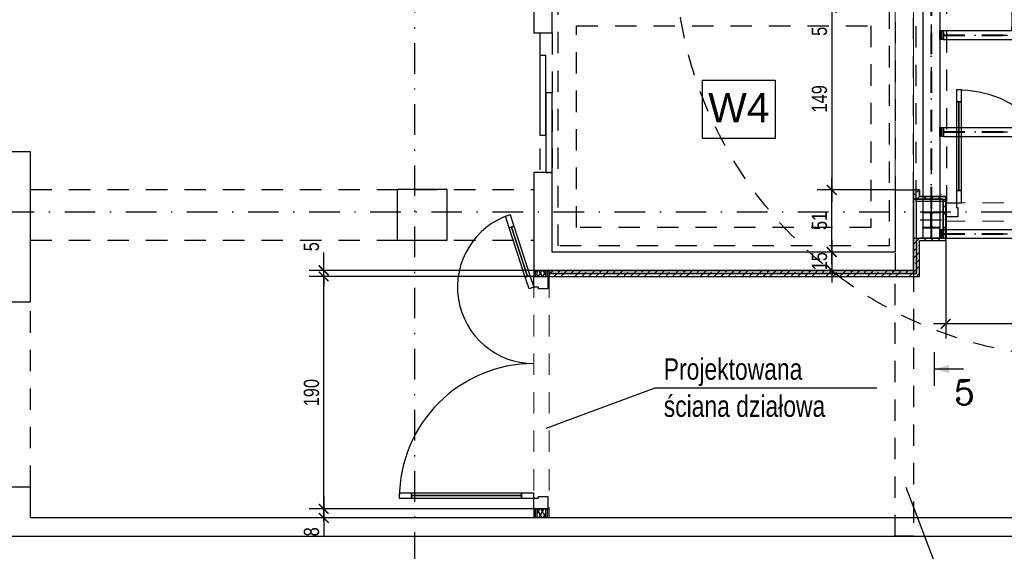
# Model space of a CAD drawing. Header units: metres. Extents: x -1979 to 4221, y -1333 to 1683.
# Tile 6 of 17: x -408 to 397, y -320 to 115. Entities that reach past the tile are written whole.
import ezdxf
from ezdxf.enums import TextEntityAlignment as Align

# ---------------------------------------------------------------- set-up
doc = ezdxf.new("R2010")
doc.units = ezdxf.units.M
doc.header["$LTSCALE"] = 50
doc.header["$MEASUREMENT"] = 0
for name, pattern in [('DO', [1, 0.5, -0.24, 0.02, -0.24]), ('DP', [0.63, 0.35, -0.28]), ('MO', [0.7, 0.35, -0.17, 0.01, -0.17])]:
    doc.linetypes.add(name, pattern=pattern)
for name, color, linetype in [('A_opis', 7, 'Continuous'), ('A_ściany proj', 7, 'Continuous'), ('BS_lpd', 1, 'DP'), ('BS_odn', 1, 'Continuous'), ('BS_osm', 1, 'MO'), ('BS_prg', 3, 'Continuous'), ('BS_txc', 1, 'Continuous'), ('BZ_odn', 1, 'Continuous'), ('BZ_osd', 1, 'DO'), ('BZ_txg', 3, 'Continuous'), ('BZ_txs', 2, 'Continuous'), ('BZ_wis', 2, 'Continuous'), ('BZ_wym', 1, 'Continuous'), ('K3_projektowane nadproza', 150, 'DP'), ('k3_projektowane sciany', 2, 'Continuous'), ('k3_sciany istn', 1, 'DP')]:
    doc.layers.add(name, color=color, linetype=linetype)
doc.layers.add('OTWORY', color=6, linetype='Continuous', lineweight=30)
doc.styles.add('BIKTS', font='bikromsw.shx', dxfattribs={"width": 0.85})
doc.styles.add('BIKWYM', font='bikromsw.shx', dxfattribs={"width": 0.8})
doc.styles.add('GENERATED_STYLE_1', font='arial.ttf')
doc.styles.add('ROMANC', font='ROMANC.SHX', dxfattribs={"width": 0.9})
doc.dimstyles.new('BS_BGR_50', dxfattribs={"dimscale": 0.5, "dimtxt": 25, "dimasz": 1.666667, "dimexe": 0, "dimexo": 0, "dimgap": 0, "dimtad": 0, "dimdec": 1, "dimrnd": 0.5, "dimzin": 9, "dimdsep": 46, "dimtxsty": 'BIKWYM', "dimblk": 'NONE', "dimcen": 0, "dimse1": 1, "dimse2": 1, "dimclrd": 256, "dimclre": 256, "dimclrt": 7, "dimadec": 0, "dimazin": 0, "dimtfac": 0.033333, "dimtdec": 1, "dimtmove": 0, "dimatfit": 3, "dimldrblk": 'NONE', "dimfxl": 1, "dimtvp": 0.8, "dimtolj": 1, "dimarcsym": 0})
doc.dimstyles.new('BZ_BGR_50', dxfattribs={"dimscale": 0.5, "dimtxt": 25, "dimasz": 1.666667, "dimexe": 0, "dimexo": 0, "dimgap": 0, "dimtad": 0, "dimdec": 1, "dimrnd": 0.5, "dimzin": 9, "dimdsep": 46, "dimtxsty": 'BIKWYM', "dimblk": 'NONE', "dimcen": 0, "dimse1": 1, "dimse2": 1, "dimclrd": 256, "dimclre": 256, "dimclrt": 7, "dimadec": 0, "dimazin": 0, "dimtfac": 0.033333, "dimtdec": 1, "dimtmove": 0, "dimatfit": 3, "dimldrblk": 'NONE', "dimfxl": 1, "dimtvp": 0.8, "dimtolj": 1, "dimarcsym": 0})
doc.dimstyles.new('BZ_KP_50', dxfattribs={"dimscale": 0.5, "dimtxt": 25, "dimasz": 16, "dimexe": 24, "dimexo": 0, "dimgap": 0, "dimtad": 0, "dimdec": 1, "dimrnd": 0.5, "dimzin": 9, "dimdsep": 46, "dimtxsty": 'BIKWYM', "dimblk": 'ARCHTICK', "dimblk1": 'ARCHTICK', "dimblk2": 'WYM-KP', "dimcen": 0, "dimdle": 20, "dimclrd": 256, "dimclre": 256, "dimclrt": 7, "dimadec": 0, "dimazin": 0, "dimtfac": 0.033333, "dimtdec": 1, "dimtmove": 0, "dimatfit": 3, "dimfxl": 1, "dimtvp": 0.8, "dimtfillclr": 256, "dimtolj": 1, "dimarcsym": 0})
pattern_1 = [(45, (-17837.8374, -4133.229), (-5.7024626, 5.7024626), []), (45, (-17832.135, -4133.229), (-5.7024626, 5.7024626), [4.0323, -2.0161])]
pattern_2 = [(0, (-17837.837, -4133.229), (0, 10), [0, -10])]
pattern_3 = [(60, (-17837.8374, -4133.229), (-2.5980762, 1.5), []), (120, (-17837.8374, -4133.229), (2.5980762, 1.5), [])]

# ---------------------------------------------------------------- blocks, each defined once
blk = doc.blocks.new('ARROWHEAD_4')
at = {"color": 0, "linetype": 'Continuous', "lineweight": 0}
blk.add_line((0, 0), (-1, 0), dxfattribs=at)
at = {"color": 0, "linetype": 'Continuous', "lineweight": 0, "flags": 128}
blk.add_lwpolyline([(-1, 0.2679), (0, 0), (-1, -0.2679)], close=True, dxfattribs=at)
blk = doc.blocks.new('_None')
blk = doc.blocks.new('_ArchTick')
at = {"color": 0, "linetype": 'ByBlock', "const_width": 0.15}
blk.add_lwpolyline([(-0.5, -0.5), (0.5, 0.5)], dxfattribs=at)
blk = doc.blocks.new('*D211')
at = {"layer": 'BZ_wym', "lineweight": -2}
for p, q in [((-159.49, -274.98), (-159.49, -292.49)), ((12.38, -284.98), (-171.49, -284.98)), ((12.38, -292.49), (-171.49, -292.49)), ((-159.49, -292.49), (-159.49, -307.15))]:
    blk.add_line(p, q, dxfattribs=at)
at = {"layer": 'DEFPOINTS', "color": 0}
for p in [(12.38, -284.98), (-159.49, -292.49), (12.38, -292.49)]:
    blk.add_point(p, dxfattribs=at)
at = {"layer": 'BZ_wym', "lineweight": -2, "xscale": 8, "yscale": 8, "zscale": 8}
for p, rotation in [((-159.49, -284.98), 90), ((-159.49, -292.49), 270)]:
    blk.add_blockref('_ArchTick', p, dxfattribs=dict(at, rotation=rotation))
at = {"layer": 'BZ_wym', "color": 7, "insert": (-169.49, -303.82), "char_height": 12.5, "attachment_point": 5, "rotation": 90, "style": 'BIKWYM'}
blk.add_mtext('\\A1;8', dxfattribs=at)
blk = doc.blocks.new('WYM-KP')
blk.add_hatch(color=256).paths.add_polyline_path([(-3, 0, 1), (3, 0, 1)])
blk.add_circle((0, 0), 3)
blk = doc.blocks.new('*D212')
at = {"layer": 'BZ_wym', "lineweight": -2}
for p, q in [((-159.49, -294.98), (-159.49, -84.98)), ((12.38, -94.98), (-171.49, -94.98)), ((12.38, -284.98), (-171.49, -284.98))]:
    blk.add_line(p, q, dxfattribs=at)
at = {"layer": 'DEFPOINTS', "color": 0}
for p in [(-159.49, -94.98), (12.38, -94.98), (12.38, -284.98)]:
    blk.add_point(p, dxfattribs=at)
at = {"layer": 'BZ_wym', "lineweight": -2, "xscale": 8, "yscale": 8, "zscale": 8}
for p, rotation in [((-159.49, -94.98), 90), ((-159.49, -284.98), 270)]:
    blk.add_blockref('_ArchTick', p, dxfattribs=dict(at, rotation=rotation))
at = {"layer": 'BZ_wym', "color": 7, "insert": (-169.49, -189.98), "char_height": 12.5, "attachment_point": 5, "rotation": 90, "style": 'BIKWYM'}
blk.add_mtext('\\A1;190', dxfattribs=at)
blk = doc.blocks.new('*D213')
at = {"layer": 'BZ_wym', "lineweight": -2}
for p, q in [((-159.49, -89.98), (-159.49, -75.32)), ((12.38, -89.98), (-171.49, -89.98)), ((12.38, -94.98), (-171.49, -94.98)), ((-159.49, -94.98), (-159.49, -89.98)), ((-159.49, -94.98), (-159.49, -102.98))]:
    blk.add_line(p, q, dxfattribs=at)
at = {"layer": 'DEFPOINTS', "color": 0}
for p in [(-159.49, -89.98), (12.38, -89.98), (12.38, -94.98)]:
    blk.add_point(p, dxfattribs=at)
at = {"layer": 'BZ_wym', "lineweight": -2, "xscale": 8, "yscale": 8, "zscale": 8}
for p, rotation in [((-159.49, -89.98), 270), ((-159.49, -94.98), 90)]:
    blk.add_blockref('_ArchTick', p, dxfattribs=dict(at, rotation=rotation))
at = {"layer": 'BZ_wym', "color": 7, "insert": (-169.49, -70.65), "char_height": 12.5, "attachment_point": 5, "rotation": 90, "style": 'BIKWYM'}
blk.add_mtext('\\A1;5', dxfattribs=at)
blk = doc.blocks.new('*D216')
at = {"layer": 'BZ_wym', "lineweight": -2}
for p, q in [((554.48, -49.68), (554.48, -145.72)), ((349.48, -65.68), (349.48, -145.72)), ((564.48, -133.72), (339.48, -133.72))]:
    blk.add_line(p, q, dxfattribs=at)
at = {"layer": 'DEFPOINTS', "color": 0}
for p in [(554.48, -49.68), (349.48, -65.68), (349.48, -133.72)]:
    blk.add_point(p, dxfattribs=at)
at = {"layer": 'BZ_wym', "lineweight": -2, "xscale": 8, "yscale": 8, "zscale": 8, "rotation": 180}
blk.add_blockref('_ArchTick', (349.48, -133.72), dxfattribs=at)
at = {"layer": 'BZ_wym', "lineweight": -2, "xscale": 8, "yscale": 8, "zscale": 8}
blk.add_blockref('_ArchTick', (554.48, -133.72), dxfattribs=at)
at = {"layer": 'BZ_wym', "color": 7, "insert": (451.98, -123.72), "char_height": 12.5, "attachment_point": 5, "style": 'BIKWYM'}
blk.add_mtext('\\A1;205', dxfattribs=at)
blk = doc.blocks.new('ST2')
blk.add_line((13.77, 0), (0, 0))
blk.add_solid([(6.84, -1.95), (6.84, 1.95), (0, 0)])
blk = doc.blocks.new('eprzv')
blk.add_line((47.9, 0), (-47.9, 0))
at = {"xscale": 6, "yscale": 6, "zscale": 6, "rotation": 270}
blk.add_blockref('ST2', (0, 0), dxfattribs=at)
at = {"style": 'ROMANC'}
blk.add_attdef('PRZ', text='', height=70, rotation=270, dxfattribs=at).set_placement((32.1, -86), align=Align.CENTER)
blk = doc.blocks.new('*D291')
at = {"layer": 'BZ_wym', "lineweight": -2}
for p, q in [((256.2, 130.02), (256.2, 138.02)), ((283.02, 130.02), (244.2, 130.02)), ((256.2, 130.02), (256.2, 124.82)), ((308.18, 124.82), (244.2, 124.82)), ((256.2, 124.82), (256.2, 110.15))]:
    blk.add_line(p, q, dxfattribs=at)
at = {"layer": 'DEFPOINTS', "color": 0}
for p in [(283.02, 130.02), (256.2, 124.82), (308.18, 124.82)]:
    blk.add_point(p, dxfattribs=at)
at = {"layer": 'BZ_wym', "lineweight": -2, "xscale": 8, "yscale": 8, "zscale": 8}
for p, rotation in [((256.2, 130.02), 270), ((256.2, 124.82), 90)]:
    blk.add_blockref('_ArchTick', p, dxfattribs=dict(at, rotation=rotation))
at = {"layer": 'BZ_wym', "color": 7, "insert": (246.2, 105.49), "char_height": 12.5, "attachment_point": 5, "rotation": 90, "style": 'BIKWYM'}
blk.add_mtext('\\A1;5', dxfattribs=at)
blk = doc.blocks.new('*D292')
at = {"layer": 'BZ_wym', "lineweight": -2}
for p, q in [((256.2, 134.82), (256.2, -34.18)), ((308.18, 124.82), (244.2, 124.82)), ((308.18, -24.18), (244.2, -24.18))]:
    blk.add_line(p, q, dxfattribs=at)
at = {"layer": 'DEFPOINTS', "color": 0}
for p in [(308.18, 124.82), (256.2, -24.18), (308.18, -24.18)]:
    blk.add_point(p, dxfattribs=at)
at = {"layer": 'BZ_wym', "lineweight": -2, "xscale": 8, "yscale": 8, "zscale": 8}
for p, rotation in [((256.2, 124.82), 90), ((256.2, -24.18), 270)]:
    blk.add_blockref('_ArchTick', p, dxfattribs=dict(at, rotation=rotation))
at = {"layer": 'BZ_wym', "color": 7, "insert": (246.2, 50.32), "char_height": 12.5, "attachment_point": 5, "rotation": 90, "style": 'BIKWYM'}
blk.add_mtext('\\A1;149', dxfattribs=at)
blk = doc.blocks.new('*D293')
at = {"layer": 'BZ_wym', "lineweight": -2}
for p, q in [((256.2, -84.98), (256.2, -14.18)), ((308.18, -24.18), (244.2, -24.18)), ((308.18, -74.98), (244.2, -74.98))]:
    blk.add_line(p, q, dxfattribs=at)
at = {"layer": 'DEFPOINTS', "color": 0}
for p in [(256.2, -24.18), (308.18, -24.18), (308.18, -74.98)]:
    blk.add_point(p, dxfattribs=at)
at = {"layer": 'BZ_wym', "lineweight": -2, "xscale": 8, "yscale": 8, "zscale": 8}
for p, rotation in [((256.2, -24.18), 90), ((256.2, -74.98), 270)]:
    blk.add_blockref('_ArchTick', p, dxfattribs=dict(at, rotation=rotation))
at = {"layer": 'BZ_wym', "color": 7, "insert": (246.2, -49.58), "char_height": 12.5, "attachment_point": 5, "rotation": 90, "style": 'BIKWYM'}
blk.add_mtext('\\A1;51', dxfattribs=at)
blk = doc.blocks.new('*D294')
at = {"layer": 'BZ_wym', "lineweight": -2}
for p, q in [((256.2, -64.98), (256.2, -99.98)), ((308.18, -74.98), (244.2, -74.98)), ((308.18, -89.98), (244.2, -89.98))]:
    blk.add_line(p, q, dxfattribs=at)
at = {"layer": 'DEFPOINTS', "color": 0}
for p in [(308.18, -74.98), (256.2, -89.98), (308.18, -89.98)]:
    blk.add_point(p, dxfattribs=at)
at = {"layer": 'BZ_wym', "lineweight": -2, "xscale": 8, "yscale": 8, "zscale": 8}
for p, rotation in [((256.2, -74.98), 90), ((256.2, -89.98), 270)]:
    blk.add_blockref('_ArchTick', p, dxfattribs=dict(at, rotation=rotation))
at = {"layer": 'BZ_wym', "color": 7, "insert": (246.2, -82.48), "char_height": 12.5, "attachment_point": 5, "rotation": 90, "style": 'BIKWYM'}
blk.add_mtext('\\A1;15', dxfattribs=at)
blk = doc.blocks.new('R7')
at = {"layer": 'k3_sciany istn', "color": 9, "linetype": 'Continuous', "flags": 128}
for points in [[(983.92, 455.53), (983.92, 425.53), (1008.92, 425.53), (1008.92, 455.53), (983.92, 455.53)], [(983.92, 65.53), (983.92, 35.53), (1008.92, 35.53), (1008.92, 65.53), (983.92, 65.53)]]:
    blk.add_lwpolyline(points, dxfattribs=at)
at = {"layer": 'k3_sciany istn', "color": 9, "linetype": 'DP'}
blk.add_lwpolyline([(983.92, 425.53), (1008.92, 425.53), (1008.92, 65.53), (983.92, 65.53)], close=True, dxfattribs=at)
blk = doc.blocks.new('konstrukcja stalowa')
at = {"layer": 'BS_lpd'}
for p, q in [((402.14, 306.67), (402.14, -113.33)), ((402.69, 306.67), (402.69, -113.33)), ((645.44, 306.67), (645.44, -113.33)), ((645.99, 306.67), (645.99, -113.33)), ((412.32, 303.25), (635.82, 303.25)), ((412.32, 302.78), (635.82, 302.78)), ((412.32, 190.45, 2294.2), (635.82, 190.45, 2294.2)), ((412.32, 189.98, 2294.2), (635.82, 189.98, 2294.2)), ((471.45, 183.67, 2420.7), (471.45, 59.47, 2420.7)), ((471.89, 183.67, 2420.7), (471.89, 59.47, 2420.7)), ((587.85, 183.67, 2420.7), (587.85, 59.47, 2420.7)), ((588.29, 183.67, 2420.7), (588.29, 59.47, 2420.7)), ((412.32, 53.15, 2294.2), (635.82, 53.15, 2294.2)), ((412.32, 52.68, 2294.2), (635.82, 52.68, 2294.2)), ((412.32, -26.1, 2167.7), (635.82, -26.1, 2167.7)), ((412.32, -26.57, 2167.7), (635.82, -26.57, 2167.7)), ((412.32, -109.45), (635.82, -109.45)), ((412.32, -109.92), (635.82, -109.92))]:
    blk.add_line(p, q, dxfattribs=at)
at = {"layer": 'BS_osm'}
for p, q in [((402.42, 306.67), (402.42, -113.33)), ((645.72, 306.67), (645.72, -113.33)), ((402.42, 282.93), (402.42, 300.41)), ((412.32, 303.02), (635.82, 303.02)), ((393.22, 291.67), (411.62, 291.67)), ((645.72, 259.23), (645.72, 276.71)), ((636.52, 267.97), (654.92, 267.97)), ((412.32, 190.22, 2294.2), (635.82, 190.22, 2294.2)), ((471.67, 183.67, 2420.7), (471.67, 59.47, 2420.7)), ((588.07, 183.67, 2420.7), (588.07, 59.47, 2420.7)), ((412.32, 52.92, 2294.2), (635.82, 52.92, 2294.2)), ((412.32, -26.33, 2167.7), (635.82, -26.33, 2167.7)), ((645.72, -100.77), (645.72, -83.29)), ((402.42, -107.07), (402.42, -90.54)), ((402.42, -105.98), (402.42, -91.63)), ((636.52, -92.03), (654.92, -92.03)), ((393.22, -98.33), (411.62, -98.33)), ((394.37, -98.33), (410.47, -98.33)), ((412.32, -109.68), (635.82, -109.68))]:
    blk.add_line(p, q, dxfattribs=at)
at = {"layer": 'BS_prg'}
for p, q in [((395.42, 306.67), (395.42, -113.33)), ((395.42, 306.67), (409.42, 306.67)), ((409.42, 306.67), (409.42, -113.33)), ((412.32, 306.67), (635.82, 306.67)), ((638.72, 306.67), (638.72, -113.33)), ((638.72, 306.67), (652.72, 306.67)), ((652.72, 306.67), (652.72, -113.33)), ((412.32, 299.37), (635.82, 299.37)), ((412.32, 193.87, 2294.2), (635.82, 193.87, 2294.2)), ((412.32, 186.57, 2294.2), (635.82, 186.57, 2294.2)), ((468.47, 183.67, 2420.7), (468.47, 59.47, 2420.7)), ((468.47, 183.67, 2420.7), (474.87, 183.67, 2420.7)), ((474.87, 183.67, 2420.7), (474.87, 59.47, 2420.7)), ((584.87, 183.67, 2420.7), (584.87, 59.47, 2420.7)), ((584.87, 183.67, 2420.7), (591.27, 183.67, 2420.7)), ((591.27, 183.67, 2420.7), (591.27, 59.47, 2420.7)), ((412.32, 56.57, 2294.2), (635.82, 56.57, 2294.2)), ((468.47, 59.47, 2420.7), (474.87, 59.47, 2420.7)), ((468.47, 56.57, 2420.7), (474.87, 56.57, 2420.7)), ((584.87, 59.47, 2420.7), (591.27, 59.47, 2420.7)), ((584.87, 56.57, 2420.7), (591.27, 56.57, 2420.7)), ((412.32, 49.27, 2294.2), (635.82, 49.27, 2294.2)), ((412.32, -22.68, 2167.7), (635.82, -22.68, 2167.7)), ((412.32, -29.98, 2167.7), (635.82, -29.98, 2167.7)), ((412.32, -106.03), (635.82, -106.03)), ((395.42, -113.33), (409.42, -113.33)), ((412.32, -113.33), (635.82, -113.33)), ((638.72, -113.33), (652.72, -113.33))]:
    blk.add_line(p, q, dxfattribs=at)
for points in [[(410.62, 299.37), (409.42, 299.37), (409.42, 306.67), (410.62, 306.67), (410.62, 299.37)], [(410.62, 306.67), (410.82, 306.67), (410.82, 299.37), (410.62, 299.37), (410.62, 306.67)], [(410.82, 306.67), (411.12, 306.67), (411.12, 299.37), (410.82, 299.37), (410.82, 306.67)], [(412.32, 299.37), (411.12, 299.37), (411.12, 306.67), (412.32, 306.67), (412.32, 299.37)], [(637.02, 299.37), (635.82, 299.37), (635.82, 306.67), (637.02, 306.67), (637.02, 299.37)], [(637.02, 306.67), (637.22, 306.67), (637.22, 299.37), (637.02, 299.37), (637.02, 306.67)], [(637.22, 306.67), (637.52, 306.67), (637.52, 299.37), (637.22, 299.37), (637.22, 306.67)], [(638.72, 299.37), (637.52, 299.37), (637.52, 306.67), (638.72, 306.67), (638.72, 299.37)], [(410.62, -113.33), (409.42, -113.33), (409.42, -106.03), (410.62, -106.03), (410.62, -113.33)], [(410.62, -106.03), (410.82, -106.03), (410.82, -113.33), (410.62, -113.33), (410.62, -106.03)], [(410.82, -106.03), (411.12, -106.03), (411.12, -113.33), (410.82, -113.33), (410.82, -106.03)], [(412.32, -113.33), (411.12, -113.33), (411.12, -106.03), (412.32, -106.03), (412.32, -113.33)], [(637.02, -113.33), (635.82, -113.33), (635.82, -106.03), (637.02, -106.03), (637.02, -113.33)], [(637.02, -106.03), (637.22, -106.03), (637.22, -113.33), (637.02, -113.33), (637.02, -106.03)], [(637.22, -106.03), (637.52, -106.03), (637.52, -113.33), (637.22, -113.33), (637.22, -106.03)], [(638.72, -113.33), (637.52, -113.33), (637.52, -106.03), (638.72, -106.03), (638.72, -113.33)]]:
    blk.add_lwpolyline(points, dxfattribs=at)
for points in [[(395.42, 298.32), (409.42, 298.32), (409.42, 297.47), (409.42, 297.47), (403.89, 297.47, 0.414214), (402.69, 296.27), (402.69, 287.07, 0.414214), (403.89, 285.87), (409.42, 285.87), (409.42, 285.02), (395.42, 285.02), (395.42, 285.87), (400.94, 285.87, 0.414214), (402.14, 287.07), (402.14, 296.27, 0.414214), (400.94, 297.47), (395.42, 297.47)], [(638.72, 274.62), (652.72, 274.62), (652.72, 273.77), (652.72, 273.77), (647.19, 273.77, 0.414214), (645.99, 272.57), (645.99, 263.37, 0.414214), (647.19, 262.17), (652.72, 262.17), (652.72, 261.32), (638.72, 261.32), (638.72, 262.17), (644.24, 262.17, 0.414214), (645.44, 263.37), (645.44, 272.57, 0.414214), (644.24, 273.77), (638.72, 273.77)], [(638.72, -85.38), (652.72, -85.38), (652.72, -86.23), (652.72, -86.23), (647.19, -86.23, 0.414214), (645.99, -87.43), (645.99, -96.63, 0.414214), (647.19, -97.83), (652.72, -97.83), (652.72, -98.68), (638.72, -98.68), (638.72, -97.83), (644.24, -97.83, 0.414214), (645.44, -96.63), (645.44, -87.43, 0.414214), (644.24, -86.23), (638.72, -86.23)], [(395.42, -91.68), (409.42, -91.68), (409.42, -92.53), (409.42, -92.53), (403.89, -92.53, 0.414214), (402.69, -93.73), (402.69, -102.93, 0.414214), (403.89, -104.13), (409.42, -104.13), (409.42, -104.98), (395.42, -104.98), (395.42, -104.13), (400.94, -104.13, 0.414214), (402.14, -102.93), (402.14, -93.73, 0.414214), (400.94, -92.53), (395.42, -92.53)]]:
    blk.add_lwpolyline(points, format="xyb", close=True, dxfattribs=at)
for points, elevation in [([(410.62, 186.57), (409.42, 186.57), (409.42, 193.87), (410.62, 193.87), (410.62, 186.57)], 2294.2), ([(410.62, 193.87), (410.82, 193.87), (410.82, 186.57), (410.62, 186.57), (410.62, 193.87)], 2294.2), ([(410.82, 193.87), (411.12, 193.87), (411.12, 186.57), (410.82, 186.57), (410.82, 193.87)], 2294.2), ([(412.32, 186.57), (411.12, 186.57), (411.12, 193.87), (412.32, 193.87), (412.32, 186.57)], 2294.2), ([(637.02, 186.57), (635.82, 186.57), (635.82, 193.87), (637.02, 193.87), (637.02, 186.57)], 2294.2), ([(637.02, 193.87), (637.22, 193.87), (637.22, 186.57), (637.02, 186.57), (637.02, 193.87)], 2294.2), ([(637.22, 193.87), (637.52, 193.87), (637.52, 186.57), (637.22, 186.57), (637.22, 193.87)], 2294.2), ([(638.72, 186.57), (637.52, 186.57), (637.52, 193.87), (638.72, 193.87), (638.72, 186.57)], 2294.2), ([(474.87, 186.57), (474.87, 185.37), (468.47, 185.37), (468.47, 186.57), (474.87, 186.57)], 2420.7), ([(468.47, 185.07), (468.47, 185.37), (474.87, 185.37), (474.87, 185.07), (468.47, 185.07)], 2420.7), ([(591.27, 186.57), (591.27, 185.37), (584.87, 185.37), (584.87, 186.57), (591.27, 186.57)], 2420.7), ([(584.87, 185.07), (584.87, 185.37), (591.27, 185.37), (591.27, 185.07), (584.87, 185.07)], 2420.7), ([(468.47, 184.87), (468.47, 185.07), (474.87, 185.07), (474.87, 184.87), (468.47, 184.87)], 2420.7), ([(474.87, 184.87), (474.87, 183.67), (468.47, 183.67), (468.47, 184.87), (474.87, 184.87)], 2420.7), ([(584.87, 184.87), (584.87, 185.07), (591.27, 185.07), (591.27, 184.87), (584.87, 184.87)], 2420.7), ([(591.27, 184.87), (591.27, 183.67), (584.87, 183.67), (584.87, 184.87), (591.27, 184.87)], 2420.7), ([(410.62, 49.27), (409.42, 49.27), (409.42, 56.57), (410.62, 56.57), (410.62, 49.27)], 2294.2), ([(410.62, 56.57), (410.82, 56.57), (410.82, 49.27), (410.62, 49.27), (410.62, 56.57)], 2294.2), ([(410.82, 56.57), (411.12, 56.57), (411.12, 49.27), (410.82, 49.27), (410.82, 56.57)], 2294.2), ([(412.32, 49.27), (411.12, 49.27), (411.12, 56.57), (412.32, 56.57), (412.32, 49.27)], 2294.2), ([(474.87, 59.47), (474.87, 58.27), (468.47, 58.27), (468.47, 59.47), (474.87, 59.47)], 2420.7), ([(468.47, 57.97), (468.47, 58.27), (474.87, 58.27), (474.87, 57.97), (468.47, 57.97)], 2420.7), ([(468.47, 57.77), (468.47, 57.97), (474.87, 57.97), (474.87, 57.77), (468.47, 57.77)], 2420.7), ([(474.87, 57.77), (474.87, 56.57), (468.47, 56.57), (468.47, 57.77), (474.87, 57.77)], 2420.7), ([(591.27, 59.47), (591.27, 58.27), (584.87, 58.27), (584.87, 59.47), (591.27, 59.47)], 2420.7), ([(584.87, 57.97), (584.87, 58.27), (591.27, 58.27), (591.27, 57.97), (584.87, 57.97)], 2420.7), ([(584.87, 57.77), (584.87, 57.97), (591.27, 57.97), (591.27, 57.77), (584.87, 57.77)], 2420.7), ([(591.27, 57.77), (591.27, 56.57), (584.87, 56.57), (584.87, 57.77), (591.27, 57.77)], 2420.7), ([(637.02, 49.27), (635.82, 49.27), (635.82, 56.57), (637.02, 56.57), (637.02, 49.27)], 2294.2), ([(637.02, 56.57), (637.22, 56.57), (637.22, 49.27), (637.02, 49.27), (637.02, 56.57)], 2294.2), ([(637.22, 56.57), (637.52, 56.57), (637.52, 49.27), (637.22, 49.27), (637.22, 56.57)], 2294.2), ([(638.72, 49.27), (637.52, 49.27), (637.52, 56.57), (638.72, 56.57), (638.72, 49.27)], 2294.2), ([(410.62, -29.98), (409.42, -29.98), (409.42, -22.68), (410.62, -22.68), (410.62, -29.98)], 2167.7), ([(410.62, -22.68), (410.82, -22.68), (410.82, -29.98), (410.62, -29.98), (410.62, -22.68)], 2167.7), ([(410.82, -22.68), (411.12, -22.68), (411.12, -29.98), (410.82, -29.98), (410.82, -22.68)], 2167.7), ([(412.32, -29.98), (411.12, -29.98), (411.12, -22.68), (412.32, -22.68), (412.32, -29.98)], 2167.7), ([(637.02, -29.98), (635.82, -29.98), (635.82, -22.68), (637.02, -22.68), (637.02, -29.98)], 2167.7), ([(637.02, -22.68), (637.22, -22.68), (637.22, -29.98), (637.02, -29.98), (637.02, -22.68)], 2167.7), ([(637.22, -22.68), (637.52, -22.68), (637.52, -29.98), (637.22, -29.98), (637.22, -22.68)], 2167.7), ([(638.72, -29.98), (637.52, -29.98), (637.52, -22.68), (638.72, -22.68), (638.72, -29.98)], 2167.7)]:
    blk.add_lwpolyline(points, dxfattribs=dict(at, elevation=elevation))
at = {"layer": 'OTWORY', "color": 6, "elevation": 2294.2}
blk.add_lwpolyline([(584.87, 186.57), (474.87, 186.57), (474.87, 56.57), (584.87, 56.57), (584.87, 186.57)], dxfattribs=at)

msp = doc.modelspace()

# ---------------------------------------------------------------- hatches: boundary and pattern name
at = {"linetype": 'Continuous', "lineweight": 13}
h = msp.add_hatch(dxfattribs=at)
h.set_pattern_fill('GYPSUM', color=252, scale=100, style=0, pattern_type=2)
h.set_pattern_definition(pattern_2)
h.paths.add_polyline_path([(12.384, -89.982), (12.384, -94.982), (13.634, -94.982), (13.634, -89.982)])
h = msp.add_hatch(dxfattribs=at)
h.set_pattern_fill('GYPSUM', color=252, scale=100, style=0, pattern_type=2)
h.set_pattern_definition(pattern_2)
h.paths.add_polyline_path([(14.884, -89.982), (13.634, -89.982), (13.634, -94.982), (14.884, -94.982)])
h = msp.add_hatch(dxfattribs=at)
h.set_pattern_fill('GYPSUM', color=252, scale=100, style=0, pattern_type=2)
h.set_pattern_definition(pattern_2)
h.paths.add_polyline_path([(22.384, -89.982), (22.384, -94.982), (23.634, -94.982), (23.634, -89.982)])
h = msp.add_hatch(dxfattribs=at)
h.set_pattern_fill('GYPSUM', color=252, scale=100, style=0, pattern_type=2)
h.set_pattern_definition(pattern_2)
h.paths.add_polyline_path([(23.634, -89.982), (23.634, -94.982), (23.884, -94.982), (24.884, -94.982), (24.884, -89.982)])
h = msp.add_hatch(dxfattribs=at)
h.set_pattern_fill('GYPSUM', color=252, scale=100, style=0, pattern_type=2)
h.set_pattern_definition(pattern_2)
h.paths.add_polyline_path([(12.384, -292.488), (13.634, -292.488), (13.634, -284.982), (12.384, -284.982)])
h = msp.add_hatch(dxfattribs=at)
h.set_pattern_fill('GYPSUM', color=252, scale=100, style=0, pattern_type=2)
h.set_pattern_definition(pattern_2)
h.paths.add_polyline_path([(13.634, -292.488), (14.884, -292.488), (14.884, -284.982), (13.634, -284.982)])
h = msp.add_hatch(dxfattribs=at)
h.set_pattern_fill('GYPSUM', color=252, scale=100, style=0, pattern_type=2)
h.set_pattern_definition(pattern_2)
h.paths.add_polyline_path([(22.384, -292.488), (23.634, -292.488), (23.634, -284.982), (22.384, -284.982)])
h = msp.add_hatch(dxfattribs=at)
h.set_pattern_fill('GYPSUM', color=252, scale=100, style=0, pattern_type=2)
h.set_pattern_definition(pattern_2)
h.paths.add_polyline_path([(23.634, -292.488), (24.884, -292.488), (24.884, -284.982), (23.884, -284.982), (23.634, -284.982)])
at = {"layer": 'A_ściany proj', "linetype": 'Continuous', "lineweight": 13}
h = msp.add_hatch(dxfattribs=at)
h.set_pattern_fill('FP_65', color=1, scale=100, style=0, pattern_type=2)
h.set_pattern_definition(pattern_1)
h.paths.add_polyline_path([(323.176, -31.681), (325.676, -31.681), (325.676, -30.681)])
h = msp.add_hatch(dxfattribs=at)
h.set_pattern_fill('FP_65', color=1, scale=100, style=0, pattern_type=2)
h.set_pattern_definition(pattern_1)
h.paths.add_polyline_path([(328.176, -29.681), (325.676, -30.681), (325.676, -31.681), (328.176, -31.681)])
h = msp.add_hatch(dxfattribs=at)
h.set_pattern_fill('FP_65', color=1, scale=100, style=0, pattern_type=2)
h.set_pattern_definition(pattern_1)
h.paths.add_polyline_path([(325.676, -30.681), (328.176, -29.681), (325.676, -29.681)])
h = msp.add_hatch(dxfattribs=at)
h.set_pattern_fill('FP_65', color=1, scale=100, style=0, pattern_type=2)
h.set_pattern_definition(pattern_1)
h.paths.add_polyline_path([(325.676, -63.681), (323.176, -63.681), (325.676, -64.681)])
at = {"layer": 'k3_projektowane sciany', "linetype": 'Continuous'}
h = msp.add_hatch(dxfattribs=at)
h.set_pattern_fill('BATT_INSULATION', color=256, scale=100, style=0, pattern_type=2)
h.set_pattern_definition(pattern_3)
h.paths.add_polyline_path([(14.884, -89.982), (14.884, -94.982), (22.384, -94.982), (22.384, -89.982)])
h = msp.add_hatch(dxfattribs=at)
h.set_pattern_fill('BATT_INSULATION', color=256, scale=100, style=0, pattern_type=2)
h.set_pattern_definition(pattern_3)
h.paths.add_polyline_path([(14.884, -292.488), (22.384, -292.488), (22.384, -284.982), (14.884, -284.982)])
at = {"layer": 'k3_sciany istn', "linetype": 'Continuous'}
h = msp.add_hatch(dxfattribs=at)
h.set_pattern_fill('FP_65', color=256, scale=100, style=0, pattern_type=2)
h.set_pattern_definition(pattern_1)
h.paths.add_polyline_path([(323.176, 315.519), (325.676, 315.519), (325.676, 322.019), (323.176, 323.019)])
h.paths.add_polyline_path([(323.176, 124.819), (325.676, 124.819), (325.676, 166.519), (323.176, 166.519)])
h.paths.add_polyline_path([(325.676, -24.181), (323.176, -24.181), (323.176, -31.681), (325.676, -30.681)])
h = msp.add_hatch(dxfattribs=at)
h.set_pattern_fill('FP_65', color=256, scale=100, style=0, pattern_type=2)
h.set_pattern_definition(pattern_1)
h.paths.add_polyline_path([(328.176, -24.181), (325.676, -24.181), (325.676, -29.681), (328.176, -29.681)])
h = msp.add_hatch(dxfattribs=at)
h.set_pattern_fill('FP_65', color=256, scale=100, style=0, pattern_type=2)
h.set_pattern_definition(pattern_1)
h.paths.add_polyline_path([(328.176, -31.681), (347.476, -31.681), (349.476, -29.681), (328.176, -29.681)])
h = msp.add_hatch(dxfattribs=at)
h.set_pattern_fill('FP_65', color=256, scale=100, style=0, pattern_type=2)
h.set_pattern_definition(pattern_1)
h.paths.add_polyline_path([(347.476, -31.681), (347.476, -63.681), (349.476, -65.681), (349.476, -29.681)])
h = msp.add_hatch(dxfattribs=at)
h.set_pattern_fill('FP_65', color=256, scale=100, style=0, pattern_type=2)
h.set_pattern_definition(pattern_1)
h.paths.add_polyline_path([(323.176, -63.681), (323.176, -89.981), (325.676, -92.481), (325.676, -64.681)])
h = msp.add_hatch(dxfattribs=at)
h.set_pattern_fill('FP_65', color=256, scale=100, style=0, pattern_type=2)
h.set_pattern_definition(pattern_1)
h.paths.add_polyline_path([(325.676, -63.681), (325.676, -64.681), (328.176, -65.681), (328.176, -63.681)])
h = msp.add_hatch(dxfattribs=at)
h.set_pattern_fill('FP_65', color=256, scale=100, style=0, pattern_type=2)
h.set_pattern_definition(pattern_1)
h.paths.add_polyline_path([(328.176, -65.681), (349.476, -65.681), (347.476, -63.681), (328.176, -63.681)])
h = msp.add_hatch(dxfattribs=at)
h.set_pattern_fill('FP_65', color=256, scale=100, style=0, pattern_type=2)
h.set_pattern_definition(pattern_1)
h.paths.add_polyline_path([(328.176, -65.681), (325.676, -64.681), (325.676, -65.681)])
h = msp.add_hatch(dxfattribs=at)
h.set_pattern_fill('FP_65', color=256, scale=100, style=0, pattern_type=2)
h.set_pattern_definition(pattern_1)
h.paths.add_polyline_path([(325.676, -65.681), (325.676, -92.481), (328.176, -94.981), (328.176, -65.681)])
h = msp.add_hatch(dxfattribs=at)
h.set_pattern_fill('FP_65', color=256, scale=100, style=0, pattern_type=2)
h.set_pattern_definition(pattern_1)
h.paths.add_polyline_path([(323.176, -89.981), (24.884, -89.982), (24.884, -92.482), (325.676, -92.481)])
h = msp.add_hatch(dxfattribs=at)
h.set_pattern_fill('FP_65', color=256, scale=100, style=0, pattern_type=2)
h.set_pattern_definition(pattern_1)
h.paths.add_polyline_path([(24.884, -94.982), (328.176, -94.981), (325.676, -92.481), (24.884, -92.482)])

# ---------------------------------------------------------------- linework, layer by layer
at = {"linetype": 'Continuous'}
msp.add_line((349.476, -29.681), (349.476, -34.681), dxfattribs=at)
at = {"color": 30, "linetype": 'Continuous', "lineweight": 13}
msp.add_line((12.384, -94.982), (23.884, -94.982), dxfattribs=at)
at = {"layer": 'A_ściany proj', "color": 1, "linetype": 'Continuous', "lineweight": 13}
msp.add_line((325.676, -30.681), (325.676, -31.681), dxfattribs=at)
at = {"layer": 'BS_txc', "linetype": 'DP'}
msp.add_circle((461.948, 172.795), 334.176, dxfattribs=at)
at = {"layer": 'BZ_osd'}
for p, q in [((-84.866, -479.16), (-84.866, 1354.61)), ((2553.595, -42.481), (-1590.424, -42.481))]:
    msp.add_line(p, q, dxfattribs=at)
at = {"layer": 'K3_projektowane nadproza', "color": 3, "linetype": 'DP'}
msp.add_lwpolyline([(323.176, 365.019), (308.176, 365.019), (308.177, -89.981), (323.177, -89.981)], close=True, dxfattribs=at)
at = {"layer": 'K3_projektowane nadproza', "linetype": 'DP', "const_width": 1}
msp.add_lwpolyline([(323.176, 124.819), (308.176, 124.819), (308.176, -24.181), (323.176, -24.181)], close=True, dxfattribs=at)
at = {"layer": 'k3_projektowane sciany', "color": 252, "linetype": 'Continuous'}
for p, q in [((358.276, 57.719), (358.276, 47.719)), ((362.276, 57.719), (358.276, 57.719)), ((362.276, 47.719), (362.276, 57.719)), ((360.276, 47.719), (358.276, 47.719)), ((358.276, 47.719), (358.276, -24.681)), ((358.276, 47.719), (362.276, 47.719)), ((360.276, -24.681), (360.276, 47.719)), ((362.276, 47.719), (360.276, 47.719)), ((360.276, 47.719), (360.276, -24.681)), ((360.276, 47.719), (360.276, -24.681)), ((362.276, -24.681), (362.276, 47.719)), ((359.954, 27.829), (359.954, 3.079)), ((358.276, -24.681), (360.276, -24.681)), ((362.276, -24.681), (358.276, -24.681)), ((358.276, -24.681), (358.276, -34.681)), ((360.276, -24.681), (362.276, -24.681)), ((362.276, -34.681), (362.276, -24.681)), ((349.476, -34.681), (349.476, -46.181)), ((349.476, -46.181), (349.476, -34.681)), ((349.476, -34.681), (358.276, -34.681)), ((349.476, -34.681), (349.476, -46.181)), ((358.276, -34.681), (358.276, -38.681)), ((358.276, -34.681), (362.276, -34.681)), ((358.276, -38.681), (359.476, -38.681)), ((359.476, -38.681), (359.476, -46.181)), ((-10.705, -45.673), (-6.901, -44.437)), ((-7.615, -55.183), (-10.705, -45.673)), ((-6.901, -44.437), (-3.81, -53.947)), ((359.476, -46.181), (349.476, -46.181)), ((-3.81, -53.947), (-7.615, -55.183)), ((-7.615, -55.183), (-5.713, -54.565)), ((5.489, -95.508), (-7.615, -55.183)), ((-5.713, -54.565), (-3.81, -53.947)), ((7.391, -94.89), (-5.713, -54.565)), ((-5.713, -54.565), (7.391, -94.89)), ((-5.713, -54.565), (7.391, -94.89)), ((-3.81, -53.947), (9.293, -94.272)), ((5.489, -95.508), (9.293, -94.272)), ((7.391, -94.89), (5.489, -95.508)), ((8.579, -105.018), (5.489, -95.508)), ((9.293, -94.272), (7.391, -94.89)), ((9.293, -94.272), (12.384, -103.782)), ((12.384, -103.782), (12.384, -94.982)), ((12.384, -94.982), (13.634, -94.982)), ((13.634, -94.982), (14.884, -94.982)), ((14.884, -94.982), (22.384, -94.982)), ((22.384, -94.982), (23.634, -94.982)), ((23.634, -94.982), (23.884, -94.982)), ((23.634, -94.982), (23.884, -94.982)), ((23.884, -94.982), (23.884, -104.982)), ((12.384, -103.782), (8.579, -105.018)), ((16.384, -103.782), (12.384, -103.782)), ((16.384, -104.982), (16.384, -103.782)), ((23.884, -104.982), (16.384, -104.982)), ((-87.616, -272.182), (-97.616, -272.182)), ((-97.616, -272.182), (-97.616, -276.182)), ((-87.616, -272.182), (-87.616, -274.182)), ((2.384, -272.182), (-87.616, -272.182)), ((-87.616, -276.182), (-87.616, -272.182)), ((2.384, -274.182), (2.384, -272.182)), ((12.384, -272.182), (2.384, -272.182)), ((2.384, -272.182), (2.384, -276.182)), ((12.384, -276.182), (12.384, -272.182)), ((-97.616, -276.182), (-87.616, -276.182)), ((-87.616, -274.182), (-87.616, -276.182)), ((2.384, -274.182), (-87.616, -274.182)), ((-87.616, -274.182), (2.384, -274.182)), ((-87.616, -274.182), (2.384, -274.182)), ((-87.616, -276.182), (2.384, -276.182)), ((2.384, -276.182), (2.384, -274.182)), ((2.384, -276.182), (12.384, -276.182)), ((12.384, -284.982), (12.384, -276.182)), ((12.384, -276.182), (16.384, -276.182)), ((16.384, -276.182), (16.384, -274.982)), ((16.384, -274.982), (23.884, -274.982)), ((23.884, -274.982), (23.884, -284.982)), ((12.384, -284.982), (13.634, -284.982)), ((23.884, -284.982), (12.384, -284.982)), ((12.384, -284.982), (13.634, -284.982)), ((13.634, -284.982), (14.884, -284.982)), ((13.634, -284.982), (14.884, -284.982)), ((14.884, -284.982), (22.384, -284.982)), ((14.884, -284.982), (22.384, -284.982)), ((22.384, -284.982), (23.634, -284.982)), ((22.384, -284.982), (23.634, -284.982)), ((23.634, -284.982), (23.884, -284.982)), ((23.634, -284.982), (23.884, -284.982))]:
    msp.add_line(p, q, dxfattribs=at)
at = {"layer": 'k3_projektowane sciany', "linetype": 'DP', "lineweight": 5}
for p, q in [((554.476, -34.681), (349.476, -34.681)), ((554.476, -49.681), (349.476, -49.681)), ((12.384, -94.982), (12.384, -284.982)), ((24.884, -94.982), (24.884, -284.982))]:
    msp.add_line(p, q, dxfattribs=at)
at = {"layer": 'k3_projektowane sciany', "linetype": 'Continuous'}
for p, q in [((12.384, -94.982), (24.884, -94.982)), ((12.384, -94.982), (13.634, -94.982)), ((13.634, -89.982), (13.634, -94.982)), ((13.634, -94.982), (14.884, -94.982)), ((14.884, -89.982), (14.884, -94.982)), ((14.884, -94.982), (22.384, -94.982)), ((22.384, -94.982), (22.384, -89.982)), ((22.384, -94.982), (23.634, -94.982)), ((23.634, -94.982), (23.634, -89.982)), ((12.384, -284.982), (24.884, -284.982)), ((13.634, -284.982), (13.634, -292.488)), ((14.884, -284.982), (14.884, -292.488)), ((22.384, -292.488), (22.384, -284.982)), ((23.634, -292.488), (23.634, -284.982))]:
    msp.add_line(p, q, dxfattribs=at)
at = {"layer": 'k3_projektowane sciany', "linetype": 'Continuous', "flags": 128}
for points in [[(13.634, -89.982), (12.384, -89.982)], [(12.384, -89.982), (12.384, -94.982)], [(14.884, -89.982), (13.634, -89.982)], [(22.384, -89.982), (14.884, -89.982)], [(23.634, -89.982), (22.384, -89.982)], [(24.884, -89.982), (23.634, -89.982)], [(24.884, -89.982), (24.884, -92.482)], [(24.884, -94.982), (24.884, -89.982)], [(24.884, -92.482), (24.884, -94.982)], [(12.384, -284.982), (12.384, -292.488)], [(24.884, -292.488), (24.884, -284.982)], [(13.634, -292.488), (12.384, -292.488)], [(14.884, -292.488), (13.634, -292.488)], [(22.384, -292.488), (14.884, -292.488)], [(23.634, -292.488), (22.384, -292.488)], [(24.884, -292.488), (23.634, -292.488)]]:
    msp.add_lwpolyline(points, dxfattribs=at)
at = {"layer": 'k3_projektowane sciany', "color": 252, "linetype": 'Continuous'}
for centre, radius, start, end in [((358.276, -34.681), 92.4, 0, 90), ((12.384, -103.782), 62.4, 108.001883, 270), ((12.384, -276.182), 110, 90, 180)]:
    msp.add_arc(centre, radius, start, end, dxfattribs=at)
at = {"layer": 'k3_sciany istn', "linetype": 'DP'}
for p, q in [((32.384, -69.981), (32.384, 125.019)), ((303.276, 125.019), (303.276, -69.981)), ((47.384, -54.981), (47.384, 110.019)), ((47.384, 110.019), (288.276, 110.019)), ((288.276, 110.019), (288.276, -54.981)), ((17.384, 104.119), (17.384, -9.881)), ((27.384, 104.119), (27.384, -5.881)), ((288.276, -54.981), (47.384, -54.981)), ((303.276, -69.981), (32.384, -69.981)), ((-399.416, -266.988), (-399.416, -115.588))]:
    msp.add_line(p, q, dxfattribs=at)
at = {"layer": 'k3_sciany istn', "linetype": 'Continuous'}
for p, q in [((27.384, 104.119), (12.384, 104.119)), ((17.384, 85.714), (17.384, 20.714)), ((22.384, 85.714), (17.384, 85.714)), ((22.384, 20.714), (22.384, 85.714)), ((150.495, 65.606), (209.865, 65.606)), ((150.495, 17.893), (150.495, 65.606)), ((209.865, 65.606), (209.865, 17.893)), ((22.384, 55.119), (22.384, -9.881)), ((27.384, 55.119), (22.384, 55.119)), ((27.384, -9.881), (27.384, 55.119)), ((17.384, 20.714), (22.384, 20.714)), ((209.865, 17.893), (150.495, 17.893)), ((27.384, -9.881), (12.384, -9.881)), ((22.384, -9.881), (27.384, -9.881)), ((308.176, -24.181, 2133.499), (323.176, -24.181, 2133.499)), ((328.176, -24.181, 2133.499), (328.176, -29.681)), ((328.176, -29.681), (349.476, -29.681)), ((349.476, -46.181), (349.476, -49.681)), ((325.676, -64.681), (325.676, -92.481)), ((325.676, -92.481), (325.676, -64.681)), ((325.676, -92.481), (24.884, -92.482)), ((24.884, -92.482), (325.676, -92.481)), ((-417.416, -115.588), (-399.416, -115.588)), ((-417.416, -266.988), (-399.416, -266.988))]:
    msp.add_line(p, q, dxfattribs=at)
at = {"layer": 'k3_sciany istn', "color": 251, "linetype": 'DP'}
for p, q in [((-399.416, -23.888), (12.384, -23.888)), ((-399.416, -65.288), (12.384, -65.288))]:
    msp.add_line(p, q, dxfattribs=at)
at = {"layer": 'k3_sciany istn', "linetype": 'Continuous', "flags": 128}
for points in [[(12.384, 164.119), (12.384, 104.119)], [(27.384, 104.119), (27.384, 130.019)], [(-399.416, 6.912), (-480.816, 6.912)], [(-399.416, -89.788), (-399.416, 6.912)], [(12.384, -9.881), (12.384, -89.981)], [(27.384, -74.981), (27.384, -9.881)], [(-58.416, -23.888), (-99.416, -23.888)], [(-99.416, -23.888), (-99.416, -65.288)], [(-58.416, -65.288), (-58.416, -23.888)], [(308.176, -24.181), (308.176, -74.981)], [(323.176, -89.981), (323.176, -24.181)], [(323.176, -24.181), (323.176, -31.681)], [(323.176, -31.681), (325.676, -31.681)], [(323.176, -31.681), (323.176, -63.681)], [(347.476, -31.681), (323.176, -31.681)], [(325.676, -31.681), (328.176, -31.681)], [(328.176, -29.681), (328.176, -24.181)], [(349.476, -29.681), (328.176, -29.681)], [(328.176, -31.681), (347.476, -31.681)], [(347.476, -31.681), (347.476, -63.681)], [(347.476, -63.681), (347.476, -31.681)], [(349.476, -65.681), (349.476, -29.681)], [(323.176, -63.681), (323.176, -89.981)], [(323.176, -63.681), (325.676, -63.681)], [(323.176, -63.681), (347.476, -63.681)], [(325.676, -63.681), (328.176, -63.681)], [(347.476, -63.681), (328.176, -63.681)], [(-99.416, -65.288), (-58.416, -65.288)], [(328.176, -94.981), (328.176, -65.681)], [(328.176, -65.681), (349.476, -65.681)], [(308.176, -74.981), (27.384, -74.981)], [(-399.416, -115.588), (-399.416, -89.788)], [(12.384, -89.981), (323.176, -89.981)], [(323.176, -89.981), (24.884, -89.982)], [(24.884, -94.982), (328.176, -94.981)], [(-399.416, -292.488), (-399.416, -266.988)], [(858.151, -292.488), (-399.416, -292.488)], [(-443.416, -307.488), (858.151, -307.488)]]:
    msp.add_lwpolyline(points, dxfattribs=at)
at = {"layer": 'k3_sciany istn', "linetype": 'Continuous', "elevation": 2133.499, "flags": 128}
msp.add_lwpolyline([(328.176, -24.181), (323.176, -24.181)], dxfattribs=at)
at = {"layer": 'k3_sciany istn', "color": 9, "linetype": 'DP'}
msp.add_lwpolyline([(308.177, -89.981), (323.176, -89.981), (323.176, -307.488), (308.177, -307.488)], close=True, dxfattribs=at)

# ---------------------------------------------------------------- block references
at = {"layer": 'A_opis', "color": 59, "linetype": 'Continuous', "lineweight": 15, "xscale": 0.0912, "yscale": 0.0912, "zscale": 0.0912}
for p, rotation in [((346.085, -28.057), 1.947480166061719), ((22.427, -221.666), 178.8510109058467)]:
    msp.add_blockref('ARROWHEAD_4', p, dxfattribs=dict(at, rotation=rotation))
at = {"layer": 'BZ_txg'}
ref = msp.add_blockref('eprzv', (340.426, -170.686), dxfattribs=dict(at, xscale=-0.2857142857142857, yscale=0.2857142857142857, zscale=0.2857142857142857, rotation=90))
ref.add_attrib('PRZ', '5', dxfattribs={"layer": '0', "height": 20, "style": 'ROMANC'}).set_placement((364.993, -199.867), align=Align.CENTER)
at = {"layer": 'BZ_wis'}
for name, p in [('R7', (-658.74, -99.313)), ('konstrukcja stalowa', (-64.74, 49.55))]:
    msp.add_blockref(name, p, dxfattribs=at)
at = {"layer": 'k3_projektowane sciany', "linetype": 'DP', "lineweight": 5, "xscale": 0.0912, "yscale": 0.0912, "zscale": 0.0912, "rotation": 173.515800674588}
msp.add_blockref('ARROWHEAD_4', (22.427, -142.913), dxfattribs=at)

# ---------------------------------------------------------------- texts
at = {"layer": 'BZ_txs', "style": 'BIKTS', "width": 0.8}
for s, p in [('Projektowana', (118.766, -179.436)), ('ściana działowa', (118.766, -209.791))]:
    msp.add_text(s, height=17.5, dxfattribs=at).set_placement(p)
at = {"layer": 'k3_sciany istn', "linetype": 'Continuous', "style": 'GENERATED_STYLE_1'}
msp.add_text('W4', height=23.999, dxfattribs=at).set_placement((155.086, 31.122))

# ---------------------------------------------------------------- dimensions: what is measured, and where the dimension line sits
at = {"layer": 'BZ_wym'}
for base, p1, p2, picture, middle in [((256.196, 124.819), (283.018, 130.019), (308.176, 124.819, 2133.499), '*D291', (246.196, 105.486)), ((256.196, -24.181), (308.176, 124.819, 2133.499), (308.176, -24.181, 2133.499), '*D292', (246.196, 50.319)), ((256.196, -24.181), (308.176, -74.981), (308.176, -24.181, 2133.499), '*D293', (246.196, -49.581)), ((-159.488, -89.982), (12.384, -94.982), (12.384, -89.982), '*D213', (-169.488, -70.649)), ((256.196, -89.981), (308.176, -74.981), (308.176, -89.981), '*D294', (246.196, -82.481)), ((-159.488, -94.982), (12.384, -284.982), (12.384, -94.982), '*D212', (-169.488, -189.982)), ((-159.488, -292.488), (12.384, -284.982), (12.384, -292.488), '*D211', (-169.488, -303.822))]:
    dim = msp.add_linear_dim(base=base, p1=p1, p2=p2, angle=90, dimstyle='BZ_KP_50', override={"dimdec": 0, "dimrnd": 1, "dimatfit": 1}, dxfattribs=at)
    dim.commit()
    dim.dimension.update_dxf_attribs({"geometry": picture, "text_midpoint": middle})
dim = msp.add_linear_dim(base=(349.476, -133.715), p1=(554.476, -49.681), p2=(349.476, -65.681), dimstyle='BZ_KP_50', override={"dimdec": 0, "dimrnd": 1, "dimatfit": 1}, dxfattribs=at)
dim.commit()
dim.dimension.update_dxf_attribs({"geometry": '*D216', "text_midpoint": (451.976, -123.715)})

# ---------------------------------------------------------------- leaders
at = {"layer": 'BS_odn'}
msp.add_leader([(316.876, -267.224), (351.876, -358.675), (21.21, -358.675)], dimstyle='BS_BGR_50', dxfattribs=at)
at = {"layer": 'BZ_odn'}
msp.add_leader([(22.609, -218.996), (111.766, -186.166), (293.099, -186.166)], dimstyle='BZ_BGR_50', dxfattribs=at)

doc.saveas('drawing.dxf')
